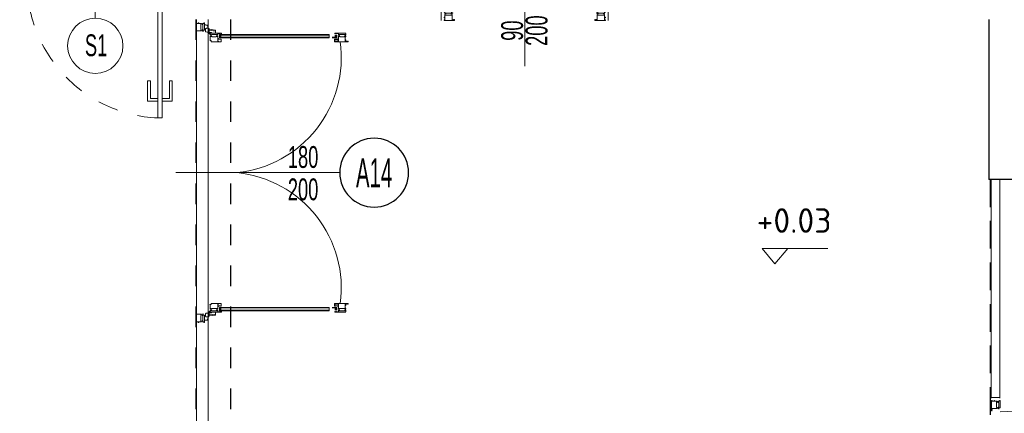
# Model space of a CAD drawing. Header units: millimetres. Extents: x 14495 to 271441, y -21035 to 2232.
# Tile 169 of 227: x 86423 to 87100, y -2618 to -2347. Entities that reach past the tile are written whole.
import ezdxf
from ezdxf.enums import TextEntityAlignment as Align

# ---------------------------------------------------------------- set-up
doc = ezdxf.new("R2010")
doc.units = ezdxf.units.MM
doc.linetypes.add('DASHED', pattern=[28.222222, 14.111111, -14.111111])
doc.linetypes.add('DASHED2', pattern=[9.525, 6.35, -3.175])
for name, color, linetype in [('_1_cienkie', 251, 'Continuous'), ('a_blok_kółko', 1, 'Continuous'), ('a_blok_opis', 1, 'Continuous'), ('A_BLOKI_KÓŁKO', 1, 'Continuous'), ('A_BLOKI_OPIS', 1, 'Continuous'), ('A_KOTA', 7, 'Continuous'), ('A_L_PRZEK', 3, 'Continuous'), ('A_PROJEKTOWANE', 3, 'Continuous')]:
    doc.layers.add(name, color=color, linetype=linetype)
for name, color, linetype, lineweight in [('A_ALUMINIUM', 1, 'Continuous', 13), ('A_KOTY', 42, 'Continuous', 20), ('A_Stolarka_drzwi', 1, 'Continuous', 9), ('M_drzwi', 1, 'Continuous', 5)]:
    doc.layers.add(name, color=color, linetype=linetype, lineweight=lineweight)
doc.styles.add('arial-tab', font='arial.ttf')
doc.styles.add('AVAL', font='txt')
doc.styles.add('cent', font='swissel.ttf')
doc.styles.add('iso', font='isocpeur.ttf', dxfattribs={"width": 1.2})
doc.styles.add('ROMANS', font='romans', dxfattribs={"width": 0.6})

# ---------------------------------------------------------------- blocks, each defined once
blk = doc.blocks.new('KOTA')
for p, q in [((0, 0), (-11.77, 14.19)), ((-11.77, 14.19), (16.2, 14.19)), ((0, 0), (11.77, 14.19)), ((16.2, 14.19), (48.6, 14.19))]:
    blk.add_line(p, q)
at = {"layer": 'A_KOTA', "color": 6, "style": 'AVAL'}
blk.add_attdef('%%P0,00', (-11.32, 18.66), '', height=14.4, dxfattribs=at)
blk = doc.blocks.new('AQQSSA')
for p, q in [((42.36, 91.05), (42.36, 93.95)), ((45.06, 85.14), (45.06, 88.34)), ((45.66, 88.34), (45.06, 88.34)), ((45.46, 88.34), (45.46, 5.91)), ((45.46, 88.34), (45.46, 85.14)), ((46.86, 88.34), (45.46, 88.34)), ((45.46, 87.34), (46.86, 88.34)), ((45.46, 88.34), (46.86, 87.34)), ((46.86, 88.34), (46.86, 5.91)), ((48.36, 91.07), (48.36, 93.97)), ((48.36, 91.07), (48.36, 93.97)), ((46.86, 87.34), (45.46, 87.34)), ((0, -45.32), (0, 0)), ((45.06, 5.91), (45.06, 2.71)), ((45.06, 2.71), (45.46, 2.71)), ((45.46, 2.71), (45.46, 5.91)), ((46.86, 2.71), (46.86, 5.91)), ((46.86, 2.71), (47.46, 2.71)), ((47.46, 5.91), (47.46, 2.71)), ((48.36, -0.01), (48.36, -2.91)), ((48.36, -0.01), (48.36, -2.91)), ((49.25, -0.01), (48.36, -0.01)), ((48.76, -2.91), (48.36, -2.91)), ((49.06, -4.59), (48.86, -3)), ((49.06, -5.71), (49.06, -4.61)), ((49.71, -0.31), (50.16, -0.28)), ((49.71, -0.31), (50.28, -4.4)), ((50.16, -0.28), (50.16, -0.1)), ((50.16, -0.1), (50.16, -0.1)), ((50.38, -0.27), (50.96, -4.43)), ((51.63, -5.09), (53.67, -5.67)), ((-57.5, -7.7), (-57.5, -13.7)), ((50.37, -7), (50.93, -7.04)), ((51.02, -7.14), (51.02, -7.7)), ((53.92, -7.7), (51.02, -7.7)), ((53.92, -6.8), (53.92, -7.7)), ((57.5, -7.7), (57.5, -13.7))]:
    blk.add_line(p, q)
at = {"linetype": 'Continuous'}
for p, q in [((42.36, 88.69), (42.36, 86.97)), ((42.8, 88.69), (42.36, 88.69)), ((42.55, 88.57), (42.92, 88.57)), ((42.82, 89.14), (42.76, 89.03)), ((42.78, 88.97), (42.8, 88.96)), ((42.8, 88.96), (42.8, 88.69)), ((42.92, 88.57), (42.92, 89.11)), ((44.31, 89.04), (44.08, 89.19)), ((44.08, 88.74), (44.12, 88.74)), ((44.08, 87.63), (44.08, 88.74)), ((44.12, 88.99), (44.29, 88.99)), ((44.12, 88.74), (44.12, 88.99)), ((42.38, 86.94), (44.21, 86.94)), ((44.08, 87.17), (44.26, 87.66)), ((44.08, 87.09), (44.08, 87.17)), ((44.26, 87.12), (44.08, 87.09)), ((44.14, 87.7), (44.12, 87.63)), ((44.26, 86.99), (44.26, 87.12)), ((42.36, 2.05), (42.36, 3.78)), ((42.8, 2.05), (42.36, 2.05)), ((42.38, 3.8), (44.21, 3.8)), ((42.82, 1.61), (42.76, 1.71)), ((42.78, 1.77), (42.8, 1.78)), ((42.8, 1.78), (42.8, 2.05)), ((44.08, 3.65), (44.08, 3.57)), ((44.26, 3.62), (44.08, 3.65)), ((44.08, 3.57), (44.26, 3.08)), ((44.08, 3.11), (44.08, 2)), ((44.08, 2), (44.12, 2)), ((44.31, 1.7), (44.08, 1.56)), ((44.14, 3.04), (44.12, 3.11)), ((44.12, 2), (44.12, 1.75)), ((44.12, 1.75), (44.29, 1.75)), ((44.26, 3.75), (44.26, 3.62)), ((45.46, 3.71), (46.86, 3.71)), ((46.86, 2.71), (45.46, 3.71)), ((46.86, 3.71), (45.46, 2.71)), ((45.46, 2.71), (46.86, 2.71))]:
    blk.add_line(p, q, dxfattribs=at)
for points in [[(45.85, 94.69), (46.24, 94.69, -0.41455), (46.26, 94.67), (46.26, 94.47, -0.466308), (46.24, 94.45), (45.93, 94.5, 0.466308), (45.91, 94.48), (45.91, 94.06, 0.520587), (45.93, 94.04), (46.18, 94.13, -0.520587), (46.21, 94.11), (46.21, 94.03, -0.315299), (46.01, 93.74), (45.91, 93.71, 0.315377), (45.87, 93.66), (45.87, 90.57, 0.315578), (45.91, 90.52), (46.01, 90.49, -0.315299), (46.21, 90.2), (46.21, 90.12, -0.520587), (46.18, 90.1), (45.93, 90.19, 0.520587), (45.91, 90.18), (45.91, 89.75, 0.466308), (45.93, 89.73), (46.24, 89.78, -0.466308), (46.26, 89.76), (46.26, 89.56, -0.414372), (46.24, 89.54), (42.86, 89.54), (42.86, 89.39), (42.76, 89.39), (42.76, 89.54), (42.54, 89.54), (42.54, 87.94), (42.76, 87.94), (42.76, 88.09), (42.86, 88.09), (42.86, 87.74, -0.414214), (42.76, 87.64), (42.76, 87.79), (42.51, 87.79), (42.51, 87.09), (42.76, 87.09), (42.76, 87.24, -0.414214), (42.86, 87.14), (42.86, 86.94), (42.38, 86.94, -0.414214), (42.36, 86.96), (42.36, 94.11, -0.414214), (42.38, 94.14), (45.62, 94.14, 0.414214), (45.67, 94.19), (45.67, 95.04, -0.414214), (45.72, 95.09), (45.8, 95.09, -0.414214), (45.85, 95.04)], [(47.96, 95.42), (47.96, 95.57, 0.414214), (47.86, 95.47), (47.86, 95.27), (48.18, 95.27), (48.18, 94.72), (46.99, 94.72, 0.414328), (46.97, 94.7), (46.97, 94.49, 0.466308), (46.99, 94.47), (47.3, 94.53, -0.466308), (47.32, 94.51), (47.32, 94.08, -0.520587), (47.3, 94.06), (47.05, 94.15, 0.520587), (47.02, 94.13), (47.02, 94.05, 0.315299), (47.22, 93.77), (47.33, 93.73, -0.315578), (47.36, 93.69), (47.36, 90.6, -0.315578), (47.33, 90.55), (47.22, 90.51, 0.315299), (47.02, 90.23), (47.02, 90.15, 0.520587), (47.05, 90.13), (47.3, 90.22, -0.520587), (47.32, 90.2), (47.32, 89.78, -0.466308), (47.3, 89.76), (46.99, 89.81, 0.466308), (46.97, 89.79), (46.97, 89.59, 0.414372), (46.99, 89.57), (47.86, 89.57), (47.86, 89.42), (47.96, 89.42), (47.96, 89.57), (48.18, 89.57), (48.18, 87.97), (47.96, 87.97), (47.96, 88.12), (47.86, 88.12), (47.86, 87.77, 0.414214), (47.96, 87.67), (47.96, 87.82), (48.21, 87.82), (48.21, 87.12), (47.96, 87.12), (47.96, 87.27, 0.414214), (47.86, 87.17), (47.86, 86.97), (48.33, 86.97, 0.414214), (48.36, 86.99), (48.36, 96.24, 0.414214), (48.33, 96.27), (47.86, 96.27), (47.86, 96.07, 0.414214), (47.96, 95.97), (47.96, 96.12), (48.21, 96.12), (48.21, 95.42)], [(46.28, -3.63), (46.28, -3.43, 0.466308), (46.25, -3.41), (45.95, -3.46, -0.466308), (45.92, -3.44), (45.92, -3.02, -0.520587), (45.95, -3), (46.2, -3.09, 0.520587), (46.22, -3.07), (46.22, -2.99, 0.315299), (46.02, -2.71), (45.92, -2.67, -0.315578), (45.89, -2.62), (45.89, 0.47, -0.315578), (45.92, 0.51), (46.02, 0.55, 0.315299), (46.22, 0.83), (46.22, 0.91, 0.520587), (46.2, 0.93), (45.95, 0.84, -0.520587), (45.92, 0.86), (45.92, 1.29, -0.466308), (45.95, 1.31), (46.25, 1.25, 0.466308), (46.28, 1.27), (46.28, 1.48, 0.414294), (46.26, 1.5), (44.56, 1.5), (44.56, 2), (44.2, 2), (44.16, 1.85), (44.16, 1.8), (44.36, 1.8), (44.36, 1.5), (43.48, 1.5), (43.46, 1.47), (43.43, 1.5), (42.56, 1.5), (42.56, 1.8), (42.76, 1.8), (42.76, 1.85), (42.72, 2), (42.36, 2), (42.36, -3.1), (43.11, -3.1, -0.414214), (43.16, -3.15), (43.16, -4, 0.414214), (43.21, -4.05), (43.29, -4.05, 0.414214), (43.34, -4), (43.34, -3.7, -0.414214), (43.39, -3.65), (46.26, -3.65, 0.414261)], [(47.96, -4.35), (47.96, -4.5, -0.414214), (47.86, -4.4), (47.86, -4.2), (48.18, -4.2), (48.18, -3.65), (46.99, -3.65, -0.414328), (46.97, -3.63), (46.97, -3.43, -0.466308), (46.99, -3.41), (47.3, -3.46, 0.466308), (47.32, -3.44), (47.32, -3.02, 0.520587), (47.3, -3), (47.05, -3.09, -0.520587), (47.02, -3.07), (47.02, -2.99, -0.315299), (47.22, -2.71), (47.33, -2.67, 0.315578), (47.36, -2.62), (47.36, 0.47, 0.315578), (47.33, 0.52), (47.22, 0.55, -0.315299), (47.02, 0.83), (47.02, 0.92, -0.520587), (47.05, 0.93), (47.3, 0.85, 0.520587), (47.32, 0.86), (47.32, 1.29, 0.466308), (47.3, 1.31), (46.99, 1.25, -0.466308), (46.97, 1.27), (46.97, 1.48, -0.414372), (46.99, 1.5), (47.86, 1.5), (47.86, 1.65), (47.96, 1.65), (47.96, 1.5), (48.18, 1.5), (48.18, 3.1), (47.96, 3.1), (47.96, 2.95), (47.86, 2.95), (47.86, 3.3, -0.414214), (47.96, 3.4), (47.96, 3.25), (48.21, 3.25), (48.21, 3.95), (47.96, 3.95), (47.96, 3.8, -0.414214), (47.86, 3.9), (47.86, 4.1), (48.33, 4.1, -0.414214), (48.36, 4.07), (48.36, -5.18, -0.414214), (48.33, -5.2), (47.86, -5.2), (47.86, -5, -0.414214), (47.96, -4.9), (47.96, -5.05), (48.21, -5.05), (48.21, -4.35)], [(-49.81, -9.07, -0.414214), (-49.83, -9.09), (-50.04, -9.09, -0.466982), (-50.06, -9.06), (-50, -8.75, 0.466982), (-50.02, -8.73), (-50.45, -8.73, 0.520198), (-50.47, -8.76), (-50.38, -9, -0.520198), (-50.4, -9.03), (-50.48, -9.03, -0.315377), (-50.76, -8.83), (-50.8, -8.73, 0.315377), (-50.84, -8.7), (-53.93, -8.7, 0.315377), (-53.98, -8.73), (-54.02, -8.83, -0.315377), (-54.3, -9.03), (-54.38, -9.03, -0.520822), (-54.4, -9), (-54.31, -8.76, 0.520822), (-54.33, -8.73), (-54.75, -8.73, 0.466529), (-54.77, -8.76), (-54.72, -9.06, -0.466529), (-54.74, -9.09), (-54.94, -9.09, -0.414214), (-54.96, -9.07), (-54.96, -7.88), (-55.26, -7.88), (-55.26, -8.1), (-55.31, -8.1), (-55.46, -8.06), (-55.46, -7.7), (-50.39, -7.7, -0.414214), (-50.36, -7.72), (-50.36, -8.45, 0.414214), (-50.31, -8.5), (-49.46, -8.5, -0.414214), (-49.41, -8.55), (-49.41, -8.63, -0.414214), (-49.46, -8.68), (-49.81, -8.68)], [(-54.94, -12.6), (-54.96, -12.57), (-54.96, -11.7), (-55.26, -11.7), (-55.26, -11.9), (-55.31, -11.9), (-55.46, -11.86), (-55.46, -11.5), (-54.96, -11.5), (-54.96, -9.8, -0.414214), (-54.94, -9.78), (-54.74, -9.78, -0.466723), (-54.72, -9.8), (-54.77, -10.11, 0.466723), (-54.75, -10.13), (-54.33, -10.13, 0.520693), (-54.31, -10.1), (-54.4, -9.86, -0.520693), (-54.38, -9.83), (-54.3, -9.83, -0.315377), (-54.02, -10.03), (-53.98, -10.13, 0.315377), (-53.93, -10.17), (-50.84, -10.17, 0.315377), (-50.8, -10.13), (-50.76, -10.03, -0.315377), (-50.48, -9.83), (-50.4, -9.83, -0.520567), (-50.38, -9.86), (-50.47, -10.1, 0.520567), (-50.45, -10.13), (-50.02, -10.13, 0.466308), (-50, -10.11), (-50.06, -9.8, -0.466308), (-50.04, -9.78), (-49.83, -9.78, -0.414214), (-49.81, -9.8), (-49.81, -13.52), (-49.26, -13.52), (-49.26, -13.2), (-49.06, -13.2, -0.414214), (-48.96, -13.3), (-49.11, -13.3), (-49.11, -13.55), (-48.41, -13.55), (-48.41, -13.3), (-48.56, -13.3, -0.414214), (-48.46, -13.2), (-48.26, -13.2), (-48.26, -13.67, -0.414214), (-48.29, -13.7), (-55.46, -13.7), (-55.46, -13.34), (-55.31, -13.3), (-55.26, -13.3), (-55.26, -13.5), (-54.96, -13.5), (-54.96, -12.62)], [(54.94, -12.6), (54.96, -12.57), (54.96, -11.7), (55.26, -11.7), (55.26, -11.9), (55.32, -11.9), (55.46, -11.86), (55.46, -11.5), (54.96, -11.5), (54.96, -9.8, 0.414214), (54.94, -9.78), (54.74, -9.78, 0.466723), (54.72, -9.8), (54.78, -10.11, -0.466723), (54.76, -10.13), (54.33, -10.13, -0.520693), (54.31, -10.1), (54.4, -9.86, 0.520693), (54.38, -9.83), (54.3, -9.83, 0.315377), (54.02, -10.03), (53.98, -10.13, -0.315377), (53.93, -10.17), (50.84, -10.17, -0.315377), (50.8, -10.13), (50.76, -10.03, 0.315377), (50.48, -9.83), (50.4, -9.83, 0.520567), (50.38, -9.86), (50.47, -10.1, -0.520567), (50.45, -10.13), (50.02, -10.13, -0.466308), (50, -10.11), (50.06, -9.8, 0.466308), (50.04, -9.78), (49.83, -9.78, 0.414214), (49.81, -9.8), (49.81, -13.52), (49.26, -13.52), (49.26, -13.2), (49.06, -13.2, 0.414214), (48.96, -13.3), (49.11, -13.3), (49.11, -13.55), (48.41, -13.55), (48.41, -13.3), (48.56, -13.3, 0.414214), (48.46, -13.2), (48.26, -13.2), (48.26, -13.67, 0.414214), (48.29, -13.7), (55.46, -13.7), (55.46, -13.34), (55.31, -13.3), (55.26, -13.3), (55.26, -13.5), (54.96, -13.5), (54.96, -12.62)], [(49.81, -9.07, 0.414214), (49.83, -9.09), (50.04, -9.09, 0.466982), (50.06, -9.06), (50, -8.75, -0.466982), (50.02, -8.73), (50.45, -8.73, -0.520198), (50.47, -8.76), (50.38, -9, 0.520198), (50.4, -9.03), (50.48, -9.03, 0.315377), (50.76, -8.83), (50.8, -8.73, -0.315377), (50.85, -8.7), (53.93, -8.7, -0.315377), (53.98, -8.73), (54.02, -8.83, 0.315377), (54.3, -9.03), (54.38, -9.03, 0.520822), (54.4, -9), (54.31, -8.76, -0.520822), (54.33, -8.73), (54.76, -8.73, -0.466529), (54.78, -8.76), (54.72, -9.06, 0.466529), (54.74, -9.09), (54.94, -9.09, 0.414214), (54.96, -9.07), (54.96, -7.88), (55.26, -7.88), (55.26, -8.1), (55.31, -8.1), (55.46, -8.06), (55.46, -7.7), (50.39, -7.7, 0.414214), (50.36, -7.72), (50.36, -8.45, -0.414214), (50.31, -8.5), (49.46, -8.5, 0.414214), (49.41, -8.55), (49.41, -8.63, 0.414214), (49.46, -8.68), (49.81, -8.68)]]:
    blk.add_lwpolyline(points, format="xyb", close=True)
blk.add_lwpolyline([(45.06, 2.71), (47.46, 2.71), (47.46, 88.34), (45.06, 88.34)], close=True)
for centre, radius, start, end in [((50.94, -2.44), 98.71, 92.02188, 183.05228), ((48.76, -3.01), 0.1, 6.97289, 90), ((48.86, -4.61), 0.2, 359.96581, 6.97289), ((55.06, -5.7), 6, 172.17523, 187.82472), ((49.61, -4.95), 0.5, 97.82442, 172.17583), ((49.61, -6.45), 0.5, 187.82412, 262.17514), ((49.29, -4.05), 4.04, 77.58938, 90.54654), ((50.36, -10.4), 6, 82.17523, 97.82471), ((50.19, -0.3), 0.2, 7.91309, 97.91309), ((51.11, -4.95), 0.5, 7.82412, 82.17524), ((51.11, -6.45), 0.5, 277.82451, 352.17588), ((45.66, -5.7), 6, 1.91021, 7.82472), ((45.66, -5.7), 6, 352.17528, 358.08979), ((53.61, -5.86), 0.2, 13.55208, 74.20041), ((49.88, -6.77), 4.04, 359.45346, 13.55208), ((50.36, -1), 6, 262.17525, 269.99997), ((50.36, -1), 6, 269.99997, 277.82475), ((50.92, -7.14), 0.1, 0, 85.31364)]:
    blk.add_arc(centre, radius, start, end)
for centre, radius, start, end in [((42.55, 88.52), 0.05, 90, 101.64057), ((42.8, 89.01), 0.04, 150.00003, 240), ((42.87, 89.11), 0.05, 0, 150.00003), ((44.05, 89.15), 0.0493, 44.70716, 180.77228), ((44.29, 89.02), 0.0307, 271.26287, 44.51566), ((42.38, 86.97), 0.025, 180, 270), ((44.1, 87.63), 0.02, 180, 339.99993), ((44.2, 87.68), 0.06, 339.99996, 159.99996), ((44.21, 86.99), 0.05, 270, 0), ((42.38, 3.78), 0.025, 90, 180), ((42.8, 1.73), 0.04, 120, 209.99997), ((42.87, 1.63), 0.05, 209.99997, 0), ((44.1, 3.11), 0.02, 20.00007, 180), ((44.2, 3.06), 0.06, 200.00004, 20.00004), ((44.21, 3.75), 0.05, 0, 90), ((44.29, 1.72), 0.0307, 315.48434, 88.73713), ((45.66, -5.7), 6, 358.08979, 1.91021)]:
    blk.add_arc(centre, radius, start, end, dxfattribs=at)
at = {"layer": 'a_blok_kółko'}
blk.add_circle((0, 23.7), 23.7, dxfattribs=at)
at = {"layer": 'a_blok_kółko', "style": 'ROMANS', "width": 0.6}
blk.add_attdef('AL6C', text='', height=13, dxfattribs=at).set_placement((-0.43, 26.21), align=Align.MIDDLE)
blk.add_attdef('FD1-8', text='', height=13, rotation=90, dxfattribs=at).set_placement((6.15, -50.49), align=Align.RIGHT)
at = {"layer": 'a_blok_opis', "style": 'ROMANS', "width": 0.6}
for tag, p in [('200', (8.16, -20.77)), ('90', (-8.71, -20.77))]:
    blk.add_attdef(tag, text='', height=13, rotation=90, dxfattribs=at).set_placement(p, align=Align.MIDDLE)
blk = doc.blocks.new('nhggcdd')
for p, q in [((102.9, -93.46), (102.9, 19.34)), ((1.34, -0.4), (4.24, -0.4)), ((1.34, -1.29), (1.34, -0.4)), ((3.64, -3), (1.6, -2.42)), ((4.24, -0.95), (4.24, -0.4)), ((4.88, -7.82), (4.3, -3.67)), ((4.89, -1.1), (4.34, -1.05)), ((5.56, -7.79), (4.99, -3.7)), ((6.21, -2.39), (6.21, -3.49)), ((6.21, -3.51), (6.4, -5.1)), ((6.5, -5.19), (6.91, -5.19)), ((6.91, -8.09), (6.91, -5.19)), ((6.91, -8.09), (6.91, -5.19)), ((199.31, -5.19), (198.9, -5.19)), ((198.9, -8.09), (198.9, -5.19)), ((198.9, -8.09), (198.9, -5.19)), ((199.6, -3.51), (199.41, -5.1)), ((199.6, -2.39), (199.6, -3.49)), ((200.25, -7.79), (200.82, -3.7)), ((200.92, -1.1), (201.47, -1.05)), ((200.93, -7.82), (201.51, -3.67)), ((204.47, -0.4), (201.57, -0.4)), ((201.57, -0.95), (201.57, -0.4)), ((202.17, -3), (204.21, -2.42)), ((204.47, -1.29), (204.47, -0.4)), ((5.56, -7.79), (5.11, -7.82)), ((5.11, -7.82), (5.11, -7.99)), ((5.11, -7.99), (5.11, -7.99)), ((6.01, -8.09), (6.91, -8.09)), ((8.41, -10.8), (7.81, -10.8)), ((7.81, -14), (7.81, -10.8)), ((8.41, -10.8), (9.81, -11.8)), ((8.41, -11.8), (9.81, -10.8)), ((9.81, -10.8), (8.41, -10.8)), ((8.41, -10.8), (8.41, -14)), ((9.81, -11.8), (8.41, -11.8)), ((10.21, -10.8), (9.81, -10.8)), ((9.81, -10.8), (9.81, -14)), ((10.21, -14), (10.21, -10.8)), ((10.95, -9.8), (11.18, -9.65)), ((11.15, -9.85), (10.97, -9.85)), ((11.19, -11.67), (11.01, -11.18)), ((11.01, -11.72), (11.19, -11.75)), ((11.01, -11.85), (11.01, -11.72)), ((12.88, -11.9), (11.06, -11.9)), ((11.12, -11.14), (11.15, -11.21)), ((11.15, -10.1), (11.15, -9.85)), ((11.19, -10.1), (11.15, -10.1)), ((11.19, -11.2), (11.19, -10.1)), ((11.19, -11.75), (11.19, -11.67)), ((12.44, -9.7), (12.5, -9.81)), ((12.49, -9.87), (12.47, -9.88)), ((12.47, -9.88), (12.47, -10.15)), ((12.47, -10.15), (12.91, -10.15)), ((12.91, -10.15), (12.91, -11.87)), ((192.9, -10.15), (192.9, -11.87)), ((193.34, -10.15), (192.9, -10.15)), ((192.93, -11.9), (194.75, -11.9)), ((193.37, -9.7), (193.31, -9.81)), ((193.32, -9.87), (193.34, -9.88)), ((193.34, -9.88), (193.34, -10.15)), ((194.62, -10.1), (194.66, -10.1)), ((194.62, -11.2), (194.62, -10.1)), ((194.62, -11.67), (194.8, -11.18)), ((194.62, -11.75), (194.62, -11.67)), ((194.8, -11.72), (194.62, -11.75)), ((194.86, -9.8), (194.63, -9.65)), ((194.66, -9.85), (194.84, -9.85)), ((194.66, -10.1), (194.66, -9.85)), ((194.69, -11.14), (194.66, -11.21)), ((194.8, -11.85), (194.8, -11.72)), ((195.6, -10.8), (196, -10.8)), ((195.6, -14), (195.6, -10.8)), ((197.4, -10.8), (196, -11.8)), ((197.4, -11.8), (196, -10.8)), ((196, -10.8), (197.4, -10.8)), ((196, -10.8), (196, -14)), ((196, -11.8), (197.4, -11.8)), ((197.4, -10.8), (198, -10.8)), ((197.4, -10.8), (197.4, -14)), ((198, -14), (198, -10.8)), ((199.8, -8.09), (198.9, -8.09)), ((200.25, -7.79), (200.7, -7.82)), ((200.7, -7.82), (200.7, -7.99)), ((200.7, -7.99), (200.7, -7.99)), ((8.41, -86.13, 0), (8.41, -14)), ((9.81, -86.13, 0), (9.81, -14)), ((196, -86.13, 0), (196, -14)), ((197.4, -86.13, 0), (197.4, -14)), ((6.9, -94.1), (6.9, -97)), ((6.9, -94.1), (6.9, -97)), ((9.8, -90.36), (8.4, -91.36)), ((9.8, -91.36), (8.4, -90.36)), ((8.4, -90.36), (9.8, -90.36)), ((8.4, -91.36), (9.8, -91.36)), ((9.61, -91.36), (10.2, -91.36)), ((9.8, -91.36), (9.81, -88.16)), ((10.21, -88.16), (10.2, -91.36)), ((12.9, -94.07), (12.9, -96.97)), ((192.91, -94.07), (192.91, -96.97)), ((195.6, -88.16), (195.61, -91.36)), ((196.2, -91.36), (195.61, -91.36)), ((196.01, -91.36), (196, -88.16)), ((196.01, -90.36), (197.41, -91.36)), ((196.01, -91.36), (197.41, -90.36)), ((197.41, -90.36), (196.01, -90.36)), ((197.41, -91.36), (196.01, -91.36)), ((198.91, -94.1), (198.91, -97)), ((198.91, -94.1), (198.91, -97))]:
    blk.add_line(p, q)
at = {"color": 8}
blk.add_line((102.9, -48.14), (102.9, -93.46), dxfattribs=at)
for points in [[(0.32, 4.5), (0.3, 4.48), (0.3, 3.6), (0, 3.6), (0, 3.8), (-0.05, 3.8), (-0.2, 3.76), (-0.2, 3.4), (0.3, 3.4), (0.3, 1.7, 0.414214), (0.32, 1.68), (0.52, 1.68, 0.466723), (0.54, 1.7), (0.49, 2.01, -0.466723), (0.51, 2.04), (0.93, 2.04, -0.520693), (0.95, 2.01), (0.86, 1.76, 0.520693), (0.88, 1.74), (0.96, 1.74, 0.315377), (1.24, 1.93), (1.28, 2.04, -0.315377), (1.33, 2.07), (4.42, 2.07, -0.315377), (4.47, 2.04), (4.5, 1.93, 0.315377), (4.79, 1.74), (4.87, 1.74, 0.520567), (4.89, 1.76), (4.8, 2.01, -0.520567), (4.81, 2.04), (5.24, 2.04, -0.466308), (5.26, 2.01), (5.21, 1.7, 0.466308), (5.22, 1.68), (5.43, 1.68, 0.414214), (5.45, 1.7), (5.45, 5.42), (6, 5.42), (6, 5.1), (6.2, 5.1, 0.414214), (6.3, 5.2), (6.15, 5.2), (6.15, 5.45), (6.85, 5.45), (6.85, 5.2), (6.7, 5.2, 0.414214), (6.8, 5.1), (7, 5.1), (7, 5.58, 0.414214), (6.97, 5.6), (-0.2, 5.6), (-0.2, 5.24), (-0.05, 5.2), (0, 5.2), (0, 5.4), (0.3, 5.4), (0.3, 4.53)], [(5.45, 0.97, 0.414214), (5.43, 0.99), (5.22, 0.99, 0.466982), (5.21, 0.97), (5.26, 0.66, -0.466982), (5.24, 0.64), (4.81, 0.64, -0.520198), (4.8, 0.66), (4.89, 0.91, 0.520198), (4.87, 0.93), (4.79, 0.93, 0.315377), (4.5, 0.74), (4.47, 0.63, -0.315377), (4.42, 0.6), (1.33, 0.6, -0.315377), (1.28, 0.63), (1.24, 0.74, 0.315377), (0.96, 0.93), (0.88, 0.93, 0.520822), (0.86, 0.91), (0.95, 0.66, -0.520822), (0.93, 0.64), (0.51, 0.64, -0.466529), (0.49, 0.66), (0.54, 0.97, 0.466529), (0.52, 0.99), (0.32, 0.99, 0.414214), (0.3, 0.97), (0.3, -0.22), (0, -0.22), (0, 0), (-0.05, 0), (-0.2, -0.04), (-0.2, -0.4), (4.88, -0.4, 0.414214), (4.9, -0.37), (4.9, 0.35, -0.414214), (4.95, 0.4), (5.8, 0.4, 0.414214), (5.85, 0.45), (5.85, 0.53, 0.414214), (5.8, 0.58), (5.45, 0.58)], [(205.49, 4.5), (205.51, 4.48), (205.51, 3.6), (205.81, 3.6), (205.81, 3.8), (205.86, 3.8), (206.01, 3.76), (206.01, 3.4), (205.51, 3.4), (205.51, 1.7, -0.414214), (205.49, 1.68), (205.29, 1.68, -0.466723), (205.27, 1.7), (205.32, 2.01, 0.466723), (205.3, 2.04), (204.88, 2.04, 0.520693), (204.86, 2.01), (204.95, 1.76, -0.520693), (204.93, 1.74), (204.85, 1.74, -0.315377), (204.56, 1.93), (204.53, 2.04, 0.315377), (204.48, 2.07), (201.39, 2.07, 0.315377), (201.34, 2.04), (201.31, 1.93, -0.315377), (201.02, 1.74), (200.94, 1.74, -0.520567), (200.92, 1.76), (201.01, 2.01, 0.520567), (201, 2.04), (200.57, 2.04, 0.466308), (200.55, 2.01), (200.6, 1.7, -0.466308), (200.59, 1.68), (200.38, 1.68, -0.414214), (200.36, 1.7), (200.36, 5.42), (199.81, 5.42), (199.81, 5.1), (199.61, 5.1, -0.414214), (199.51, 5.2), (199.66, 5.2), (199.66, 5.45), (198.96, 5.45), (198.96, 5.2), (199.11, 5.2, -0.414214), (199.01, 5.1), (198.81, 5.1), (198.81, 5.58, -0.414214), (198.84, 5.6), (206.01, 5.6), (206.01, 5.24), (205.86, 5.2), (205.81, 5.2), (205.81, 5.4), (205.51, 5.4), (205.51, 4.53)], [(200.36, 0.97, -0.414214), (200.38, 0.99), (200.59, 0.99, -0.466982), (200.6, 0.97), (200.55, 0.66, 0.466982), (200.57, 0.64), (201, 0.64, 0.520198), (201.01, 0.66), (200.92, 0.91, -0.520198), (200.94, 0.93), (201.02, 0.93, -0.315377), (201.31, 0.74), (201.34, 0.63, 0.315377), (201.39, 0.6), (204.48, 0.6, 0.315377), (204.53, 0.63), (204.56, 0.74, -0.315377), (204.85, 0.93), (204.93, 0.93, -0.520822), (204.95, 0.91), (204.86, 0.66, 0.520822), (204.88, 0.64), (205.3, 0.64, 0.466529), (205.32, 0.66), (205.27, 0.97, -0.466529), (205.29, 0.99), (205.49, 0.99, -0.414214), (205.51, 0.97), (205.51, -0.22), (205.81, -0.22), (205.81, 0), (205.86, 0), (206.01, -0.04), (206.01, -0.4), (200.93, -0.4, -0.414214), (200.91, -0.37), (200.91, 0.35, 0.414214), (200.86, 0.4), (200.01, 0.4, -0.414214), (199.96, 0.45), (199.96, 0.53, -0.414214), (200.01, 0.58), (200.36, 0.58)], [(7.31, -3.74), (7.31, -3.59, -0.414214), (7.41, -3.69), (7.41, -3.89), (7.09, -3.89), (7.09, -4.44), (8.28, -4.44, -0.414328), (8.3, -4.46), (8.3, -4.67, -0.466308), (8.27, -4.69), (7.96, -4.63, 0.466308), (7.94, -4.65), (7.94, -5.08, 0.520587), (7.97, -5.1), (8.21, -5.01, -0.520587), (8.24, -5.03), (8.24, -5.11, -0.315299), (8.04, -5.39), (7.94, -5.43, 0.315578), (7.91, -5.48), (7.91, -8.56, 0.315578), (7.94, -8.61), (8.04, -8.65, -0.315299), (8.24, -8.93), (8.24, -9.01, -0.520587), (8.21, -9.03), (7.97, -8.94, 0.520587), (7.94, -8.96), (7.94, -9.39, 0.466308), (7.96, -9.41), (8.27, -9.35, -0.466308), (8.3, -9.37), (8.3, -9.58, -0.414372), (8.28, -9.6), (7.41, -9.59), (7.41, -9.75), (7.31, -9.75), (7.31, -9.59), (7.09, -9.59), (7.09, -11.19), (7.31, -11.19), (7.31, -11.04), (7.41, -11.04), (7.41, -11.39, -0.414214), (7.31, -11.49), (7.31, -11.34), (7.06, -11.34), (7.06, -12.04), (7.31, -12.04), (7.31, -11.89, -0.414214), (7.41, -11.99), (7.41, -12.19), (6.93, -12.19, -0.414214), (6.91, -12.17), (6.91, -2.92, -0.414214), (6.93, -2.89), (7.41, -2.89), (7.41, -3.09, -0.414214), (7.31, -3.19), (7.31, -3.04), (7.06, -3.04), (7.06, -3.74)], [(8.99, -4.46), (8.99, -4.67, 0.466308), (9.01, -4.69), (9.32, -4.63, -0.466308), (9.34, -4.65), (9.34, -5.08, -0.520587), (9.31, -5.1), (9.07, -5.01, 0.520587), (9.04, -5.03), (9.04, -5.11, 0.315299), (9.24, -5.39), (9.34, -5.43, -0.315578), (9.38, -5.47), (9.38, -8.56, -0.315578), (9.34, -8.61), (9.24, -8.65, 0.315299), (9.04, -8.93), (9.04, -9.01, 0.520587), (9.07, -9.03), (9.31, -8.94, -0.520587), (9.34, -8.96), (9.34, -9.38, -0.466308), (9.32, -9.4), (9.01, -9.35, 0.466308), (8.99, -9.37), (8.99, -9.57, 0.414294), (9.01, -9.59), (10.71, -9.59), (10.71, -10.09), (11.07, -10.09), (11.11, -9.95), (11.11, -9.89), (10.91, -9.89), (10.91, -9.59), (11.78, -9.59), (11.81, -9.57), (11.83, -9.59), (12.71, -9.59), (12.71, -9.89), (12.51, -9.89), (12.51, -9.94), (12.55, -10.09), (12.91, -10.09), (12.91, -4.99), (12.16, -4.99, -0.414214), (12.11, -4.94), (12.11, -4.09, 0.414214), (12.06, -4.04), (11.98, -4.04, 0.414214), (11.93, -4.09), (11.93, -4.39, -0.414214), (11.88, -4.44), (9.01, -4.44, 0.414261)], [(196.82, -4.46), (196.82, -4.67, -0.466308), (196.8, -4.69), (196.49, -4.63, 0.466308), (196.47, -4.65), (196.47, -5.08, 0.520587), (196.5, -5.1), (196.74, -5.01, -0.520587), (196.77, -5.03), (196.77, -5.11, -0.315299), (196.57, -5.39), (196.47, -5.43, 0.315578), (196.43, -5.47), (196.43, -8.56, 0.315578), (196.47, -8.61), (196.57, -8.65, -0.315299), (196.77, -8.93), (196.77, -9.01, -0.520587), (196.74, -9.03), (196.5, -8.94, 0.520587), (196.47, -8.96), (196.47, -9.38, 0.466308), (196.49, -9.4), (196.8, -9.35, -0.466308), (196.82, -9.37), (196.82, -9.57, -0.414294), (196.8, -9.59), (195.1, -9.59), (195.1, -10.09), (194.74, -10.09), (194.7, -9.95), (194.7, -9.89), (194.9, -9.89), (194.9, -9.59), (194.03, -9.59), (194, -9.57), (193.98, -9.59), (193.1, -9.59), (193.1, -9.89), (193.3, -9.89), (193.3, -9.94), (193.26, -10.09), (192.9, -10.09), (192.9, -4.99), (193.65, -4.99, 0.414214), (193.7, -4.94), (193.7, -4.09, -0.414214), (193.75, -4.04), (193.83, -4.04, -0.414214), (193.88, -4.09), (193.88, -4.39, 0.414214), (193.93, -4.44), (196.8, -4.44, -0.414261)], [(198.5, -3.74), (198.5, -3.59, 0.414214), (198.4, -3.69), (198.4, -3.89), (198.72, -3.89), (198.72, -4.44), (197.53, -4.44, 0.414328), (197.51, -4.46), (197.51, -4.67, 0.466308), (197.54, -4.69), (197.85, -4.63, -0.466308), (197.87, -4.65), (197.87, -5.08, -0.520587), (197.84, -5.1), (197.6, -5.01, 0.520587), (197.57, -5.03), (197.57, -5.11, 0.315299), (197.77, -5.39), (197.87, -5.43, -0.315578), (197.9, -5.48), (197.9, -8.56, -0.315578), (197.87, -8.61), (197.77, -8.65, 0.315299), (197.57, -8.93), (197.57, -9.01, 0.520587), (197.6, -9.03), (197.84, -8.94, -0.520587), (197.87, -8.96), (197.87, -9.39, -0.466308), (197.85, -9.41), (197.54, -9.35, 0.466308), (197.51, -9.37), (197.51, -9.58, 0.414372), (197.53, -9.6), (198.4, -9.59), (198.4, -9.75), (198.5, -9.75), (198.5, -9.59), (198.72, -9.59), (198.72, -11.19), (198.5, -11.19), (198.5, -11.04), (198.4, -11.04), (198.4, -11.39, 0.414214), (198.5, -11.49), (198.5, -11.34), (198.75, -11.34), (198.75, -12.04), (198.5, -12.04), (198.5, -11.89, 0.414214), (198.4, -11.99), (198.4, -12.19), (198.88, -12.19, 0.414214), (198.9, -12.17), (198.9, -2.92, 0.414214), (198.88, -2.89), (198.4, -2.89), (198.4, -3.09, 0.414214), (198.5, -3.19), (198.5, -3.04), (198.75, -3.04), (198.75, -3.74)]]:
    blk.add_lwpolyline(points, format="xyb", close=True)
for points in [[(10.21, -10.8), (7.81, -10.8), (7.81, -86.13), (10.21, -86.13)], [(195.6, -10.8), (198, -10.8), (198, -86.13), (195.6, -86.13)]]:
    blk.add_lwpolyline(points, close=True)
for points in [[(7.08, -97.74), (7.08, -97.74), (8.27, -97.74, 0.414328), (8.29, -97.72), (8.29, -97.51, 0.466308), (8.27, -97.49), (7.96, -97.55, -0.466308), (7.94, -97.53), (7.94, -97.1, -0.520587), (7.97, -97.09), (8.21, -97.17, 0.520587), (8.24, -97.16), (8.24, -97.07, 0.315299), (8.04, -96.79), (7.94, -96.76, -0.315578), (7.9, -96.71), (7.9, -93.62, -0.315578), (7.94, -93.57), (8.04, -93.53, 0.315299), (8.24, -93.25), (8.24, -93.17, 0.520587), (8.21, -93.15), (7.97, -93.24, -0.520587), (7.94, -93.22), (7.94, -92.8, -0.466308), (7.96, -92.78), (8.27, -92.83, 0.466308), (8.29, -92.81), (8.29, -92.61, 0.414372), (8.27, -92.59), (7.41, -92.59), (7.41, -92.44), (7.31, -92.44), (7.31, -92.59), (7.09, -92.59), (7.09, -90.99), (7.31, -90.99), (7.31, -91.14), (7.41, -91.14), (7.41, -90.79, 0.414214), (7.31, -90.69), (7.31, -90.84), (7.06, -90.84), (7.06, -90.14), (7.31, -90.14), (7.31, -90.29, 0.414214), (7.41, -90.19), (7.41, -89.99), (6.93, -89.99, 0.414214), (6.91, -90.01), (6.91, -97.74)], [(9.41, -97.74), (9.41, -97.71), (9.02, -97.71, -0.41455), (9, -97.69), (9, -97.49, -0.466308), (9.02, -97.47), (9.33, -97.52, 0.466308), (9.36, -97.5), (9.36, -97.08, 0.520587), (9.33, -97.06), (9.08, -97.15, -0.520587), (9.06, -97.13), (9.06, -97.05, -0.315299), (9.25, -96.77), (9.36, -96.73, 0.315377), (9.39, -96.68), (9.39, -93.59, 0.315578), (9.36, -93.55), (9.25, -93.51, -0.315299), (9.06, -93.23), (9.06, -93.14, -0.520587), (9.08, -93.13), (9.33, -93.22, 0.520587), (9.36, -93.2), (9.36, -92.77, 0.466308), (9.33, -92.75), (9.02, -92.81, -0.466308), (9, -92.79), (9, -92.58, -0.414372), (9.02, -92.56), (12.4, -92.56), (12.4, -92.41), (12.5, -92.41), (12.5, -92.56), (12.72, -92.56), (12.72, -90.96), (12.5, -90.96), (12.5, -91.11), (12.4, -91.11), (12.4, -90.76, -0.414214), (12.5, -90.66), (12.5, -90.81), (12.75, -90.81), (12.75, -90.11), (12.5, -90.11), (12.5, -90.26, -0.414214), (12.4, -90.16), (12.4, -89.96), (12.88, -89.96, -0.414214), (12.9, -89.99), (12.9, -97.14, -0.414214), (12.88, -97.16), (9.64, -97.16, 0.414214), (9.59, -97.21), (9.59, -97.74)], [(12.4, -92.56), (12.4, -92.44), (12.5, -92.44), (12.5, -92.59), (12.72, -92.59), (12.72, -90.99), (12.5, -90.99), (12.5, -91.14), (12.4, -91.14), (12.4, -90.79, -0.414214), (12.5, -90.69), (12.5, -90.84), (12.75, -90.84), (12.75, -90.14), (12.5, -90.14), (12.5, -90.29, -0.414214), (12.4, -90.19), (12.4, -89.99), (12.88, -89.99, -0.414214), (12.9, -90.01), (12.9, -99.26, -0.414214), (12.88, -99.29), (12.4, -99.29), (12.4, -99.09, -0.414214), (12.5, -98.99), (12.5, -99.14), (12.75, -99.14), (12.75, -98.44), (12.5, -98.44), (12.5, -98.59, -0.414214), (12.4, -98.49), (12.4, -98.29), (12.72, -98.29), (12.72, -97.74), (11.54, -97.74, -0.414328), (11.52, -97.72), (11.52, -97.51, -0.466308), (11.54, -97.49), (11.85, -97.55, 0.466308), (11.87, -97.53), (11.87, -97.16)], [(196.4, -97.74), (196.4, -97.71), (196.79, -97.71, 0.41455), (196.81, -97.69), (196.81, -97.49, 0.466308), (196.79, -97.47), (196.48, -97.52, -0.466308), (196.45, -97.5), (196.45, -97.08, -0.520587), (196.48, -97.06), (196.73, -97.15, 0.520587), (196.75, -97.13), (196.75, -97.05, 0.315299), (196.56, -96.77), (196.45, -96.73, -0.315377), (196.42, -96.68), (196.42, -93.59, -0.315578), (196.45, -93.55), (196.56, -93.51, 0.315299), (196.75, -93.23), (196.75, -93.14, 0.520587), (196.73, -93.13), (196.48, -93.22, -0.520587), (196.45, -93.2), (196.45, -92.77, -0.466308), (196.48, -92.75), (196.79, -92.81, 0.466308), (196.81, -92.79), (196.81, -92.58, 0.414372), (196.79, -92.56), (193.41, -92.56), (193.41, -92.41), (193.31, -92.41), (193.31, -92.56), (193.09, -92.56), (193.09, -90.96), (193.31, -90.96), (193.31, -91.11), (193.41, -91.11), (193.41, -90.76, 0.414214), (193.31, -90.66), (193.31, -90.81), (193.06, -90.81), (193.06, -90.11), (193.31, -90.11), (193.31, -90.26, 0.414214), (193.41, -90.16), (193.41, -89.96), (192.93, -89.96, 0.414214), (192.91, -89.99), (192.91, -97.14, 0.414214), (192.93, -97.16), (196.17, -97.16, -0.414214), (196.22, -97.21), (196.22, -97.74)], [(193.41, -92.56), (193.41, -92.44), (193.31, -92.44), (193.31, -92.59), (193.09, -92.59), (193.09, -90.99), (193.31, -90.99), (193.31, -91.14), (193.41, -91.14), (193.41, -90.79, 0.414214), (193.31, -90.69), (193.31, -90.84), (193.06, -90.84), (193.06, -90.14), (193.31, -90.14), (193.31, -90.29, 0.414214), (193.41, -90.19), (193.41, -89.99), (192.93, -89.99, 0.414214), (192.91, -90.01), (192.91, -99.26, 0.414214), (192.93, -99.29), (193.41, -99.29), (193.41, -99.09, 0.414214), (193.31, -98.99), (193.31, -99.14), (193.06, -99.14), (193.06, -98.44), (193.31, -98.44), (193.31, -98.59, 0.414214), (193.41, -98.49), (193.41, -98.29), (193.09, -98.29), (193.09, -97.74), (194.27, -97.74, 0.414328), (194.29, -97.72), (194.29, -97.51, 0.466308), (194.27, -97.49), (193.96, -97.55, -0.466308), (193.94, -97.53), (193.94, -97.16)], [(198.73, -97.74), (198.73, -97.74), (197.54, -97.74, -0.414328), (197.52, -97.72), (197.52, -97.51, -0.466308), (197.54, -97.49), (197.85, -97.55, 0.466308), (197.87, -97.53), (197.87, -97.1, 0.520587), (197.84, -97.09), (197.6, -97.17, -0.520587), (197.57, -97.16), (197.57, -97.07, -0.315299), (197.77, -96.79), (197.87, -96.76, 0.315578), (197.91, -96.71), (197.91, -93.62, 0.315578), (197.87, -93.57), (197.77, -93.53, -0.315299), (197.57, -93.25), (197.57, -93.17, -0.520587), (197.6, -93.15), (197.84, -93.24, 0.520587), (197.87, -93.22), (197.87, -92.8, 0.466308), (197.85, -92.78), (197.54, -92.83, -0.466308), (197.52, -92.81), (197.52, -92.61, -0.414372), (197.54, -92.59), (198.4, -92.59), (198.4, -92.44), (198.5, -92.44), (198.5, -92.59), (198.72, -92.59), (198.72, -90.99), (198.5, -90.99), (198.5, -91.14), (198.4, -91.14), (198.4, -90.79, -0.414214), (198.5, -90.69), (198.5, -90.84), (198.75, -90.84), (198.75, -90.14), (198.5, -90.14), (198.5, -90.29, -0.414214), (198.4, -90.19), (198.4, -89.99), (198.88, -89.99, -0.414214), (198.9, -90.01), (198.9, -97.74)]]:
    blk.add_lwpolyline(points, format="xyb")
at = {"elevation": 0}
for points in [[(11.12, -90.72), (11.15, -90.65, -0.839099), (11.19, -90.66), (11.19, -91.76), (11.14, -91.76), (11.14, -92.01), (10.97, -92.01, 0.657207), (10.95, -92.06), (11.18, -92.21, 0.674922), (11.26, -92.17), (11.26, -91.88), (11.3, -91.88), (11.3, -90.15, -0.414214), (11.35, -90.1), (12.66, -90.1, -0.414214), (12.76, -90.2), (12.76, -91.54, -0.414214), (12.71, -91.59), (12.34, -91.59), (12.34, -92.13, 0.767327), (12.44, -92.16), (12.5, -92.05, 0.414213), (12.49, -91.99), (12.46, -91.98), (12.46, -91.71), (12.9, -91.71), (12.9, -89.99, 0.414214), (12.88, -89.96), (11.06, -89.96, 0.414214), (11.01, -90.01), (11.01, -90.14), (11.19, -90.11), (11.19, -90.19), (11.01, -90.68, 1)], [(194.69, -90.72), (194.66, -90.65, 0.839099), (194.62, -90.66), (194.62, -91.76), (194.67, -91.76), (194.67, -92.01), (194.84, -92.01, -0.657207), (194.86, -92.06), (194.63, -92.21, -0.674922), (194.55, -92.17), (194.55, -91.88), (194.51, -91.88), (194.51, -90.15, 0.414214), (194.46, -90.1), (193.15, -90.1, 0.414214), (193.05, -90.2), (193.05, -91.54, 0.414214), (193.1, -91.59), (193.47, -91.59), (193.47, -92.13, -0.767327), (193.37, -92.16), (193.31, -92.05, -0.414213), (193.32, -91.99), (193.35, -91.98), (193.35, -91.71), (192.91, -91.71), (192.91, -89.99, -0.414214), (192.93, -89.96), (194.75, -89.96, -0.414214), (194.8, -90.01), (194.8, -90.14), (194.62, -90.11), (194.62, -90.19), (194.8, -90.68, -1)]]:
    blk.add_lwpolyline(points, format="xyb", close=True, dxfattribs=at)
for centre, radius, start, end in [((5.39, -1.33), 4.04, 179.45352, 193.55214), ((1.65, -2.23), 0.2, 193.55214, 254.20046), ((9.6, -2.4), 6, 178.08984, 181.91027), ((9.61, -2.4), 6, 172.17534, 178.08984), ((9.61, -2.4), 6, 181.91027, 187.82477), ((4.16, -1.65), 0.5, 97.82457, 172.17594), ((4.16, -3.15), 0.5, 187.82417, 262.17529), ((4.91, -7.1), 6, 90.00003, 97.8248), ((4.91, 2.3), 6, 262.17529, 277.82477), ((4.34, -0.95), 0.1, 180.00005, 265.3137), ((4.91, -7.1), 6, 82.17531, 90.00003), ((5.65, -1.65), 0.5, 7.82417, 82.1752), ((5.65, -3.15), 0.5, 277.82447, 352.17589), ((0.21, -2.4), 6, 352.17528, 7.82477), ((6.41, -3.49), 0.2, 179.96587, 186.97295), ((6.5, -5.09), 0.1, 186.97295, 270.00005), ((199.31, -5.09), 0.1, 270, 353.02711), ((205.6, -2.4), 6, 172.17528, 187.82477), ((199.4, -3.49), 0.2, 353.02711, 0.03419), ((200.16, -1.65), 0.5, 97.82486, 172.17588), ((200.16, -3.15), 0.5, 187.82417, 262.17558), ((200.9, -7.1), 6, 90.00003, 97.82475), ((200.9, 2.3), 6, 262.17529, 277.82477), ((200.9, -7.1), 6, 82.17525, 90.00003), ((201.47, -0.95), 0.1, 274.68636, 0), ((201.65, -1.65), 0.5, 7.82412, 82.17549), ((201.65, -3.15), 0.5, 277.82476, 352.17588), ((196.2, -2.4), 6, 1.91021, 7.82472), ((196.2, -2.4), 6, 352.17528, 358.08979), ((196.21, -2.4), 6, 358.08979, 1.91021), ((204.16, -2.23), 0.2, 285.79959, 346.44792), ((200.42, -1.33), 4.04, 346.44792, 0.54654), ((5.08, -7.8), 0.2, 187.91314, 277.91314), ((5.97, -4.05), 4.04, 257.58944, 270.54659), ((10.97, -9.82), 0.0307, 135.48439, 268.73718), ((11.06, -11.16), 0.06, 20.00009, 200.00009), ((11.06, -11.85), 0.05, 180.00005, 270.00005), ((11.17, -11.2), 0.02, 200.00013, 0.00005), ((11.22, -9.69), 0.0493, 359.22777, 135.29289), ((12.4, -9.73), 0.05, 30.00002, 180.00005), ((12.47, -9.83), 0.04, 300.00005, 30.00002), ((12.88, -11.87), 0.025, 270.00005, 0.00005), ((192.93, -11.87), 0.025, 180, 270), ((193.34, -9.83), 0.04, 150.00003, 240), ((193.41, -9.73), 0.05, 0, 150.00003), ((194.59, -9.69), 0.0493, 44.70716, 180.77228), ((194.64, -11.2), 0.02, 180, 339.99993), ((194.75, -11.16), 0.06, 339.99996, 159.99996), ((194.75, -11.85), 0.05, 270, 0), ((194.83, -9.82), 0.0307, 271.26287, 44.51566), ((199.83, -4.05), 4.04, 269.45346, 282.41062), ((200.73, -7.8), 0.2, 262.08691, 352.08691), ((23.56, -14.8, 0), 79.76, 262.32001, 354.13522), ((182.25, -14.8, 0), 79.76, 185.86484, 277.68005)]:
    blk.add_arc(centre, radius, start, end)
at = {"layer": 'A_BLOKI_KÓŁKO', "ltscale": 0.04}
blk.add_circle((102.9, -117.16), 23.7, dxfattribs=at)
at = {"layer": 'A_BLOKI_OPIS', "style": 'ROMANS', "width": 0.6}
blk.add_attdef('FD1-8', (93.94, 4.39), '', height=17.16, rotation=270, dxfattribs=at)
at = {"layer": 'A_BLOKI_OPIS', "style": 'ROMANS'}
for tag, height, rotation, width, p in [('200', 17.16, 270, 0.6, (92.14, -68.25)), ('90', 17.16, 270, 0.6, (114.4, -68.25)), ('D6C', 20.59, 180, 0.5, (103.01, -117.08))]:
    blk.add_attdef(tag, text='', height=height, rotation=rotation, dxfattribs=dict(at, width=width)).set_placement(p, align=Align.MIDDLE)
blk = doc.blocks.new('SSCVCFDSS')
blk.add_line((0, 50.02), (0, 0))
blk.add_circle((0, -19), 19)
at = {"style": 'ROMANS', "text_generation_flag": 4, "width": 0.6}
blk.add_attdef('FD1-8', text='', height=13, rotation=270, dxfattribs=at).set_placement((6.15, 55.19), align=Align.RIGHT)
for tag, p in [('200', (8.16, 25.47)), ('90', (-8.71, 25.47))]:
    blk.add_attdef(tag, text='', height=13, rotation=270, dxfattribs=at).set_placement(p, align=Align.MIDDLE)
blk.add_attdef('AL6C', text='', height=13, dxfattribs=at).set_placement((-0.56, -18.64), align=Align.MIDDLE)
blk = doc.blocks.new('DRZWI Z OSCIEZNICA NIEOKALAJACA 90')
at = {"linetype": 'DASHED'}
for p, q in [((-12, 5), (-12, 99)), ((0, 5), (0, 99))]:
    blk.add_line(p, q, dxfattribs=at)
at = {"ltscale": 0.05}
blk.add_line((-39.5, 52), (25.59, 52), dxfattribs=at)
for points in [[(-12, 99), (-12, 104), (0, 104), (0, 99)], [(93.91, 9.01), (1.43, 9.01), (1.43, 6.01), (93.91, 6.01)], [(-12, 0), (-12, 5), (0, 5), (0, 0)]]:
    blk.add_lwpolyline(points, close=True)
for points in [[(82.48, 9.01), (82.48, 16.01), (68.48, 16.01), (68.48, 14.01), (80.48, 14.01), (80.48, 9.01)], [(82.48, 6.01), (82.48, -0.99), (68.48, -0.99), (68.48, 1.01), (80.48, 1.01), (80.48, 6.01)]]:
    blk.add_lwpolyline(points)
at = {"linetype": 'DASHED'}
blk.add_arc((0, 5), 94, 2.44751, 90, dxfattribs=at)

msp = doc.modelspace()

# ---------------------------------------------------------------- linework, layer by layer
at = {"layer": '_1_cienkie', "linetype": 'DASHED'}
for p, q in [((86544.29, -2346.69), (86544.29, -2721.76)), ((86568.29, -2346.69), (86568.29, -2721.76))]:
    msp.add_line(p, q, dxfattribs=at)
at = {"layer": '_1_cienkie', "linetype": 'DASHED2', "ltscale": 3}
msp.add_line((87090.79, -2456.76), (87090.79, -2722.26), dxfattribs=at)
at = {"layer": 'A_ALUMINIUM'}
for p, q in [((86544.79, -2346.69), (86544.79, -2704.6)), ((86552.79, -2346.69), (86552.79, -2704.6)), ((87091.43, -2607.26), (87091.43, -2456.76)), ((87097.43, -2607.26), (87097.43, -2456.76))]:
    msp.add_line(p, q, dxfattribs=at)
at = {"layer": 'A_L_PRZEK'}
msp.add_line((87114.79, -2456.76), (87089.79, -2456.76), dxfattribs=at)
at = {"layer": 'A_PROJEKTOWANE'}
msp.add_line((87089.79, -2346.76), (87089.79, -2456.76), dxfattribs=at)

# ---------------------------------------------------------------- block references
at = {"layer": 'A_ALUMINIUM'}
ref = msp.add_blockref('AQQSSA', (86770.61, -2333.65), dxfattribs=at)
ref.add_attrib('90', '90', dxfattribs={"layer": 'a_blok_opis', "height": 15, "rotation": 270, "style": 'cent', "text_generation_flag": 6, "width": 0.6}).set_placement((86761.9, -2354.42), align=Align.MIDDLE)
ref.add_attrib('200', '200', dxfattribs={"layer": 'a_blok_opis', "height": 15, "rotation": 270, "style": 'cent', "text_generation_flag": 6, "width": 0.6}).set_placement((86778.76, -2354.42), align=Align.MIDDLE)
ref.add_attrib('AL6C', 'A15', dxfattribs={"layer": 'a_blok_kółko', "height": 18, "style": 'cent', "width": 0.6}).set_placement((86770.17, -2307.44), align=Align.MIDDLE)
ref = msp.add_blockref('nhggcdd', (86549.91, -2349.2), dxfattribs=dict(at, xscale=-1, rotation=90))
ref.add_attrib('90', '200', dxfattribs={"layer": 'A_BLOKI_OPIS', "color": 0, "height": 15, "rotation": 180, "style": 'cent', "text_generation_flag": 6, "width": 0.6}).set_placement((86618.17, -2463.59), align=Align.MIDDLE)
ref.add_attrib('200', '180', dxfattribs={"layer": 'A_BLOKI_OPIS', "color": 0, "height": 15, "rotation": 180, "style": 'cent', "text_generation_flag": 6, "width": 0.6}).set_placement((86618.17, -2441.34), align=Align.MIDDLE)
ref.add_attrib('D6C', 'A14', dxfattribs={"layer": 'A_BLOKI_OPIS', "color": 0, "height": 20, "rotation": 180, "style": 'cent', "text_generation_flag": 6, "width": 0.5}).set_placement((86667, -2452.21), align=Align.MIDDLE)
ref = msp.add_blockref('AQQSSA', (87105.31, -2664.26), dxfattribs=dict(at, rotation=270.0000000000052))
ref.add_attrib('90', '90', dxfattribs={"layer": 'a_blok_opis', "height": 14, "rotation": 180, "style": 'ROMANS', "text_generation_flag": 6, "width": 0.6}).set_placement((87084.54, -2655.55), align=Align.MIDDLE)
ref.add_attrib('200', '210', dxfattribs={"layer": 'a_blok_opis', "height": 13, "rotation": 180, "style": 'ROMANS', "text_generation_flag": 6, "width": 0.6}).set_placement((87084.54, -2672.41), align=Align.MIDDLE)
ref.add_attrib('AL6C', 'A6', dxfattribs={"layer": 'a_blok_kółko', "height": 18, "style": 'cent', "width": 0.6}).set_placement((87131.52, -2663.82), align=Align.MIDDLE)
at = {"layer": 'A_KOTY'}
ref = msp.add_blockref('KOTA', (86942.75, -2514.94), dxfattribs=dict(at, xscale=0.75, yscale=0.75, zscale=0.75))
ref.add_attrib('001', '+0.03', dxfattribs={"layer": '0', "lineweight": -3, "height": 16.875, "style": 'iso'}).set_placement((86955.88, -2493.48), align=Align.CENTER)
at = {"layer": 'A_Stolarka_drzwi', "xscale": -1, "rotation": 90.00000000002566}
msp.add_blockref('DRZWI Z OSCIEZNICA NIEOKALAJACA 90', (86527.25, -2320.55), dxfattribs=at)
at = {"layer": 'M_drzwi'}
ref = msp.add_blockref('SSCVCFDSS', (86475.25, -2345.85), dxfattribs=dict(at, xscale=-1, rotation=359.9999999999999))
ref.add_attrib('90', '210', dxfattribs={"layer": '0', "height": 15, "rotation": 90, "style": 'cent', "width": 0.6}).set_placement((86483.96, -2320.38), align=Align.MIDDLE)
ref.add_attrib('200', '90', dxfattribs={"layer": '0', "height": 15, "rotation": 90, "style": 'cent', "width": 0.6}).set_placement((86467.1, -2320.38), align=Align.MIDDLE)
ref.add_attrib('AL6C', 'S1', dxfattribs={"layer": '0', "height": 15, "style": 'arial-tab', "width": 0.6}).set_placement((86475.81, -2364.49), align=Align.MIDDLE)

doc.saveas('drawing.dxf')
